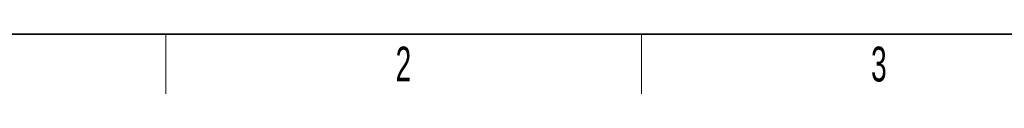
# Model space of a CAD drawing. Header units: millimetres. Extents: x 5 to 418, y 2 to 292.
# Tile 2 of 37: x 59 to 158, y 6 to 12. Entities that reach past the tile are written whole.
import ezdxf

# ---------------------------------------------------------------- set-up
doc = ezdxf.new("R2010")
doc.units = ezdxf.units.MM
doc.layers.add('SLD-0', color=7, linetype='Continuous')
doc.styles.add('SLDTEXTSTYLE0', font='TXT', dxfattribs={"width": 0.605})

msp = doc.modelspace()

# ---------------------------------------------------------------- linework, layer by layer
at = {"layer": 'SLD-0', "lineweight": 35}
msp.add_line((26, 12), (408, 12), dxfattribs=at)
at = {"layer": 'SLD-0', "lineweight": 18}
for p, q in [((73.75, 6), (73.75, 12)), ((121.5, 6), (121.5, 12))]:
    msp.add_line(p, q, dxfattribs=at)

# ---------------------------------------------------------------- texts
at = {"layer": 'SLD-0', "char_height": 3.5, "attachment_point": 2, "style": 'SLDTEXTSTYLE0'}
for s, insert in [('2', (97.6027, 10.743)), ('3', (145.3527, 10.743))]:
    msp.add_mtext(s, dxfattribs=dict(at, insert=insert))

doc.saveas('drawing.dxf')
